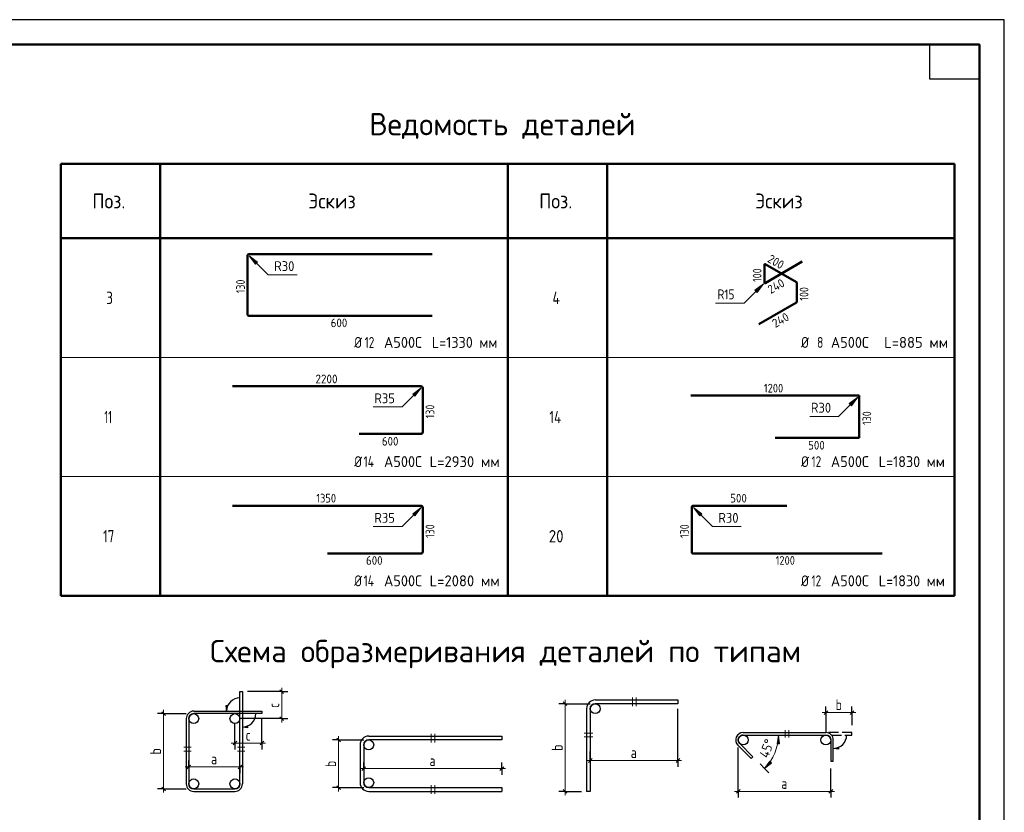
# Model space of a CAD drawing. Header units: millimetres. Extents: x 0 to 42000, y 0 to 29700.
# Tile 3 of 3: x 22170 to 42000, y 13742 to 29700. Entities that reach past the tile are written whole.
import ezdxf

# ---------------------------------------------------------------- set-up
doc = ezdxf.new("R2010")
doc.units = ezdxf.units.MM
doc.linetypes.add('______2', pattern=[270, 200, -70])
doc.layers.add('Standard', color=7, linetype='Continuous', lineweight=25)
doc.layers.add('Размерная линия_ общее', color=7, linetype='Continuous', lineweight=13)
doc.layers.add('ЖБ Стена верхний уровень', color=7, linetype='______2', lineweight=13, true_color=0x656565)
doc.styles.add('ISOCPEUR', font='txt')

msp = doc.modelspace()

# ---------------------------------------------------------------- hatches: boundary and pattern name
at = {"layer": 'Standard', "linetype": 'Continuous', "lineweight": 13, "transparency": 33554687}
for points in [[(26962, 24820), (26792, 24947), (26920, 24777)], [(37020, 24209), (37147, 24379), (36977, 24252)], [(30127, 22118), (30255, 22287), (30085, 22160)], [(38920, 21927), (39047, 22097), (38877, 21970)], [(30127, 19709), (30255, 19879), (30085, 19752)], [(35908, 19752), (35738, 19879), (35865, 19709)]]:
    msp.add_hatch(color=7, dxfattribs=at).paths.add_polyline_path(points)
at = {"layer": 'Standard', "linetype": 'Continuous', "lineweight": -3, "transparency": 33554687}
msp.add_hatch(color=7, dxfattribs=at).paths.add_polyline_path([(26321, 15883), (26336, 15778), (26351, 15883)])
for points in [[(26760, 15444), (26655, 15459), (26760, 15474)], [(38661, 15014), (38556, 15029), (38661, 15044)]]:
    msp.add_hatch(color=7, dxfattribs=at).paths.add_polyline_path(points, flags=16)

# ---------------------------------------------------------------- linework, layer by layer
at = {"layer": 'Standard', "color": 7, "linetype": 'Continuous', "lineweight": 35, "transparency": 33554687}
for p, q in [((41500, 27600), (41500, 20500)), ((41500, 27200), (41500, 20100))]:
    msp.add_line(p, q, dxfattribs=at)
at = {"layer": 'Standard', "color": 7, "linetype": 'Continuous', "lineweight": 50, "transparency": 33554687}
for p, q in [((41500, 27100), (41500, 23200)), ((23000, 26800), (32000, 26800)), ((23000, 18100), (23000, 26800)), ((25000, 18100), (25000, 26800)), ((32000, 26800), (41000, 26800)), ((32000, 18100), (32000, 26800)), ((34000, 18100), (34000, 26800)), ((41000, 18100), (41000, 26800)), ((41000, 25300), (23000, 25300)), ((23000, 18100), (41000, 18100))]:
    msp.add_line(p, q, dxfattribs=at)
at = {"layer": 'Standard', "color": 7, "linetype": 'Continuous', "lineweight": 13, "transparency": 33554687}
for p, q in [((26792, 24947), (26792, 24947)), ((26792, 24947), (26792, 24947)), ((26792, 24947), (26792, 24947)), ((26792, 24947), (26920, 24777)), ((26962, 24820), (26792, 24947)), ((26920, 24777), (26962, 24820)), ((26941, 24799), (26951, 24788)), ((37147, 24379), (36977, 24252)), ((36977, 24252), (37020, 24209)), ((36998, 24231), (36988, 24220)), ((37020, 24209), (37147, 24379)), ((37147, 24379), (37147, 24379)), ((37147, 24379), (37147, 24379)), ((37147, 24379), (37147, 24379)), ((23000, 22900), (41000, 22900)), ((30255, 22287), (30085, 22160)), ((30127, 22118), (30255, 22287)), ((30255, 22287), (30255, 22287)), ((30255, 22287), (30255, 22287)), ((30255, 22287), (30255, 22287)), ((30085, 22160), (30127, 22118)), ((30106, 22139), (30095, 22128)), ((39047, 22097), (38877, 21970)), ((38920, 21927), (39047, 22097)), ((39047, 22097), (39047, 22097)), ((39047, 22097), (39047, 22097)), ((39047, 22097), (39047, 22097)), ((38877, 21970), (38920, 21927)), ((38898, 21948), (38888, 21938)), ((23000, 20500), (41000, 20500)), ((30255, 19879), (30085, 19752)), ((30127, 19709), (30255, 19879)), ((30255, 19879), (30255, 19879)), ((30255, 19879), (30255, 19879)), ((30255, 19879), (30255, 19879)), ((35738, 19879), (35738, 19879)), ((35738, 19879), (35738, 19879)), ((35738, 19879), (35738, 19879)), ((35738, 19879), (35865, 19709)), ((35908, 19752), (35738, 19879)), ((30085, 19752), (30127, 19709)), ((30106, 19731), (30095, 19720)), ((35865, 19709), (35908, 19752)), ((35886, 19731), (35897, 19720)), ((33154, 15928), (33154, 16003)), ((34513, 16053), (34513, 15878)), ((34588, 15878), (34588, 16053)), ((25068, 15728), (25068, 15803)), ((38406, 15748), (38331, 15748)), ((38406, 15748), (38932, 15748)), ((38932, 15748), (39007, 15748)), ((28592, 15200), (28592, 15275)), ((30458, 15325), (30458, 15150)), ((30533, 15150), (30533, 15325)), ((33536, 15334), (33711, 15334)), ((37449, 15298), (37324, 15298)), ((37449, 15298), (37424, 15123)), ((37474, 15123), (37449, 15298)), ((37449, 15298), (37449, 15111)), ((37449, 15298), (37449, 15298)), ((37449, 15298), (37574, 15298)), ((37587, 15248), (37587, 15398)), ((37662, 15398), (37662, 15248)), ((33711, 15259), (33536, 15259)), ((37424, 15123), (37474, 15123)), ((25475, 15050), (25625, 15050)), ((25625, 14975), (25475, 14975)), ((26705, 15050), (26555, 15050)), ((26555, 14975), (26705, 14975)), ((33661, 14785), (33586, 14785)), ((33661, 14785), (35425, 14785)), ((35425, 14785), (35500, 14785)), ((37171, 14627), (37083, 14716)), ((37171, 14627), (37277, 14769)), ((37171, 14627), (37304, 14760)), ((37312, 14733), (37171, 14627)), ((37277, 14769), (37312, 14733)), ((25575, 14657), (25500, 14657)), ((25575, 14657), (26605, 14657)), ((26605, 14657), (26680, 14657)), ((29099, 14621), (29024, 14621)), ((29099, 14621), (31880, 14621)), ((31880, 14621), (31955, 14621)), ((37171, 14627), (37171, 14627)), ((37171, 14627), (37259, 14539)), ((30458, 14289), (30458, 14114)), ((30533, 14114), (30533, 14289)), ((25068, 14214), (25068, 14139)), ((28592, 14239), (28592, 14164)), ((33154, 14164), (33154, 14089)), ((36641, 14164), (36566, 14164)), ((36641, 14164), (38506, 14164)), ((38506, 14164), (38581, 14164))]:
    msp.add_line(p, q, dxfattribs=at)
at = {"layer": 'Standard', "color": 251, "linetype": 'Continuous', "lineweight": -3, "true_color": 0x656565, "transparency": 33554687}
for p, q in [((26351, 15883), (26321, 15883)), ((26321, 15883), (26336, 15778)), ((26336, 15883), (26336, 15890)), ((26336, 15778), (26351, 15883)), ((26336, 15778), (26336, 15778)), ((26336, 15778), (26336, 15778)), ((26336, 15778), (26336, 15778)), ((26655, 15459), (26760, 15474)), ((26760, 15474), (26760, 15444)), ((26655, 15459), (26655, 15459)), ((26655, 15459), (26655, 15459)), ((26655, 15459), (26655, 15459)), ((26760, 15444), (26655, 15459)), ((26760, 15459), (26767, 15459)), ((38556, 15029), (38661, 15044)), ((38556, 15029), (38556, 15029)), ((38556, 15029), (38556, 15029)), ((38556, 15029), (38556, 15029)), ((38661, 15014), (38556, 15029)), ((38661, 15044), (38661, 15014)), ((38661, 15029), (38669, 15029))]:
    msp.add_line(p, q, dxfattribs=at)
at = {"layer": 'Standard', "color": 253, "linetype": 'Continuous', "lineweight": -3, "true_color": 0xa0a0a0, "transparency": 33554687}
for p, q in [((33154, 15928), (33029, 15928)), ((33154, 15928), (33279, 15928)), ((33154, 15928), (33661, 15928)), ((38406, 15748), (38406, 15873)), ((38932, 15748), (38932, 15873)), ((25068, 15728), (24943, 15728)), ((25068, 15728), (25193, 15728)), ((25068, 15728), (25525, 15728)), ((35425, 14785), (35425, 15828)), ((38406, 15748), (38406, 15623)), ((38406, 15748), (38406, 15348)), ((38932, 15748), (38932, 15623)), ((38932, 15748), (38932, 15498)), ((28592, 15200), (28467, 15200)), ((28592, 15200), (28717, 15200)), ((33661, 14785), (33661, 14969)), ((33661, 14785), (33661, 14910)), ((35425, 14785), (35425, 14910)), ((36641, 14164), (36641, 15048)), ((25575, 14657), (25575, 14782)), ((26605, 14657), (26605, 14782)), ((29099, 14621), (29099, 14746)), ((31880, 14621), (31880, 14746)), ((33661, 14785), (33661, 14660)), ((35425, 14785), (35425, 14660)), ((25575, 14657), (25575, 14532)), ((25575, 14657), (25575, 14657)), ((26605, 14657), (26605, 14532)), ((26605, 14657), (26605, 14657)), ((29099, 14621), (29099, 14496)), ((31880, 14621), (31880, 14496)), ((38506, 14164), (38506, 14622)), ((36641, 14164), (36641, 14289)), ((38506, 14164), (38506, 14289)), ((25068, 14214), (24943, 14214)), ((25068, 14214), (25193, 14214)), ((25068, 14214), (25525, 14214)), ((28592, 14239), (28467, 14239)), ((28592, 14239), (28717, 14239)), ((28592, 14239), (29099, 14239)), ((33154, 14164), (33029, 14164)), ((33154, 14164), (33279, 14164)), ((33154, 14164), (33486, 14164)), ((36641, 14164), (36641, 14039)), ((38506, 14164), (38506, 14039))]:
    msp.add_line(p, q, dxfattribs=at)
at = {"layer": 'Standard', "color": 7, "linetype": 'Continuous', "lineweight": 25, "transparency": 33554687}
for p, q in [((33117, 15965), (33192, 15890)), ((25030, 15765), (25105, 15690)), ((33586, 15828), (33586, 14164)), ((33661, 15828), (33661, 14164)), ((38369, 15711), (38444, 15786)), ((38895, 15711), (38970, 15786)), ((25525, 15628), (25525, 14314)), ((25575, 15628), (25575, 14314)), ((36741, 15348), (38406, 15348)), ((36741, 15298), (38406, 15298)), ((28555, 15237), (28630, 15162)), ((29024, 15100), (29024, 14339)), ((29099, 15100), (29099, 14339)), ((25537, 14619), (25612, 14694)), ((26567, 14619), (26642, 14694)), ((33624, 14747), (33699, 14822)), ((35388, 14747), (35463, 14822)), ((29062, 14583), (29137, 14658)), ((31843, 14583), (31918, 14658)), ((25030, 14251), (25105, 14176)), ((25675, 14214), (26505, 14214)), ((25675, 14164), (26505, 14164)), ((28555, 14276), (28630, 14201)), ((29199, 14239), (31880, 14239)), ((29199, 14164), (31880, 14164)), ((31880, 14239), (31880, 14164)), ((33117, 14201), (33192, 14126)), ((33661, 14164), (33586, 14164)), ((36604, 14126), (36679, 14201)), ((38469, 14126), (38544, 14201))]:
    msp.add_line(p, q, dxfattribs=at)
at = {"layer": 'Standard', "color": 7, "linetype": '______2', "lineweight": 25, "transparency": 33554687}
for p, q in [((38932, 15348), (38406, 15348)), ((38518, 15298), (38932, 15298)), ((38932, 15298), (38932, 15348))]:
    msp.add_line(p, q, dxfattribs=at)
at = {"layer": 'Standard', "color": 7, "linetype": 'Continuous', "lineweight": 25, "transparency": 33554687}
for points in [[(0, 0), (42000, 0), (42000, 29700), (0, 29700), (0, 0)], [(41500, 29200), (41500, 28500), (40500, 28500), (40500, 29200), (41500, 29200)]]:
    msp.add_lwpolyline(points, close=True, dxfattribs=at)
at = {"layer": 'Standard', "color": 7, "linetype": 'Continuous', "lineweight": 50, "transparency": 33554687}
msp.add_lwpolyline([(2000, 29200), (41500, 29200), (41500, 500), (2000, 500), (2000, 29200)], close=True, dxfattribs=at)
at = {"layer": 'Standard', "color": 7, "linetype": 'Continuous', "lineweight": 13, "transparency": 33554687}
for points in [[(41500, 29200), (2000, 29200), (2000, 500), (41500, 500), (41500, 29200)], [(27758, 24564), (27175, 24564), (26792, 24947)], [(36181, 23996), (36764, 23996), (37147, 24379)], [(29289, 21904), (29872, 21904), (30255, 22287)], [(38081, 21714), (38664, 21714), (39047, 22097)], [(29289, 19496), (29872, 19496), (30255, 19879)], [(36703, 19496), (36121, 19496), (35738, 19879)], [(33154, 15928), (33154, 14936), (33154, 14936), (33154, 14164)], [(25068, 15728), (25068, 14829), (25068, 14829), (25068, 14214)], [(28592, 15200), (28592, 14588), (28592, 14588), (28592, 14239)]]:
    msp.add_lwpolyline(points, dxfattribs=at)
at = {"layer": 'Standard', "color": 7, "linetype": 'Continuous', "lineweight": 25, "transparency": 33554687}
for points in [[(26605, 14314), (26605, 16171), (26655, 16171), (26655, 14314)], [(33761, 16003), (35425, 16003), (35425, 15928), (33761, 15928)], [(25675, 15778), (27048, 15778), (27048, 15728), (25675, 15728)], [(29199, 15275), (31880, 15275), (31880, 15200), (29199, 15200)], [(36635, 15092), (36903, 14825), (36938, 14860), (36671, 15128)], [(38506, 15198), (38506, 14772), (38556, 14772), (38556, 15198)]]:
    msp.add_lwpolyline(points, dxfattribs=at)
at = {"layer": 'Standard', "color": 253, "linetype": 'Continuous', "lineweight": -3, "true_color": 0xa0a0a0, "transparency": 33554687}
msp.add_lwpolyline([(28592, 15200), (29089, 15200), (29089, 15200), (29099, 15200)], dxfattribs=at)
at = {"layer": 'Standard', "color": 9, "linetype": 'Continuous', "lineweight": -3, "true_color": 0xc7c7c7, "transparency": 33554687}
for centre in [(33761, 15828), (25675, 15628), (26505, 15628), (36741, 15198), (38406, 15198), (29199, 15100), (25675, 14314), (26505, 14314), (29199, 14339)]:
    msp.add_circle(centre, 100, dxfattribs=at)
at = {"layer": 'Standard', "color": 251, "linetype": 'Continuous', "lineweight": -3, "true_color": 0x656565, "transparency": 33554687}
for centre, start, end in [((26605, 15778), 90, 180), ((26655, 15728), 270, 0), ((38556, 15298), 270, 0)]:
    msp.add_arc(centre, 269, start, end, dxfattribs=at)
at = {"layer": 'Standard', "color": 7, "linetype": 'Continuous', "lineweight": 25, "transparency": 33554687}
for centre, radius, start, end in [((33761, 15828), 175, 90, 180), ((33761, 15828), 100, 90, 180), ((25675, 15628), 150, 90, 180), ((25675, 15628), 100, 90, 180), ((29199, 15100), 175, 90, 180), ((36741, 15198), 150, 90, 225), ((36741, 15198), 100, 90, 225), ((38406, 15198), 150, 0, 90), ((38406, 15198), 100, 0, 90), ((29199, 15100), 100, 90, 180), ((25675, 14314), 150, 180, 270), ((25675, 14314), 100, 180, 270), ((26505, 14314), 100, 270, 0), ((26505, 14314), 150, 270, 0), ((29199, 14339), 175, 180, 270), ((29199, 14339), 100, 180, 270)]:
    msp.add_arc(centre, radius, start, end, dxfattribs=at)
at = {"layer": 'Standard', "color": 7, "linetype": 'Continuous', "lineweight": 13, "transparency": 33554687}
msp.add_arc((36500, 15298), 949, 315, 0, dxfattribs=at)
at = {"layer": 'ЖБ Стена верхний уровень', "color": 7, "linetype": 'Continuous', "lineweight": 50, "transparency": 33554687}
for p, q in [((26761, 23761), (26761, 24958)), ((26782, 24978), (30475, 24978)), ((37184, 24397), (37932, 24829)), ((37167, 24768), (37167, 24407)), ((37816, 24413), (37184, 24778)), ((37821, 24017), (37821, 24403)), ((37057, 23569), (37816, 24007)), ((30475, 23740), (26782, 23740)), ((26456, 22319), (30260, 22319)), ((30286, 22293), (30286, 21387)), ((35690, 22131), (39061, 22131)), ((39080, 22111), (39080, 21303)), ((30260, 21361), (29009, 21361)), ((39061, 21283), (37385, 21283)), ((26456, 19910), (30261, 19910)), ((30286, 19886), (30286, 18977)), ((35707, 18975), (35707, 19888)), ((35729, 19910), (37622, 19910)), ((30261, 18953), (28371, 18953)), ((39537, 18953), (35729, 18953))]:
    msp.add_line(p, q, dxfattribs=at)
for centre, radius, start, end in [((26782, 24958), 20.5, 90, 180), ((37178, 24768), 10.9, 60, 180), ((37178, 24407), 10.9, 180, 300), ((37810, 24403), 10.9, 0, 60), ((37810, 24017), 10.9, 300, 0), ((26782, 23761), 20.5, 180, 270), ((30260, 22293), 25.7, 0, 90), ((39061, 22111), 19.5, 0, 90), ((30260, 21387), 25.7, 270, 0), ((39061, 21303), 19.5, 270, 0), ((30261, 19886), 24.7, 0, 90), ((35729, 19888), 22, 90, 180), ((30261, 18977), 24.7, 270, 0), ((35729, 18975), 22, 180, 270)]:
    msp.add_arc(centre, radius, start, end, dxfattribs=at)
at = {"layer": 'Размерная линия_ общее', "color": 253, "linetype": 'Continuous', "lineweight": -3, "true_color": 0xa0a0a0, "transparency": 33554687}
for p, q in [((27448, 16171), (26755, 16171)), ((27448, 16171), (27323, 16171)), ((27448, 16171), (27573, 16171)), ((26505, 15134), (26505, 15528)), ((27448, 15628), (26605, 15628)), ((27448, 15628), (27323, 15628)), ((27448, 15628), (27573, 15628)), ((26505, 15134), (26505, 15259)), ((26505, 15134), (26505, 15009)), ((27048, 15134), (27048, 15259)), ((27048, 15134), (27048, 15009))]:
    msp.add_line(p, q, dxfattribs=at)
at = {"layer": 'Размерная линия_ общее', "color": 7, "linetype": 'Continuous', "lineweight": 25, "transparency": 33554687}
for p, q in [((27485, 16133), (27410, 16208)), ((27485, 15590), (27410, 15665)), ((26467, 15097), (26542, 15172)), ((27010, 15097), (27085, 15172))]:
    msp.add_line(p, q, dxfattribs=at)
at = {"layer": 'Размерная линия_ общее', "color": 7, "linetype": 'Continuous', "lineweight": 13, "transparency": 33554687}
for p, q in [((27448, 16171), (27448, 16246)), ((27448, 15628), (27448, 15553)), ((26505, 15134), (26430, 15134)), ((26505, 15134), (27048, 15134)), ((27048, 15134), (27123, 15134))]:
    msp.add_line(p, q, dxfattribs=at)
msp.add_lwpolyline([(27448, 15628), (27448, 15772), (27448, 15772), (27448, 16171)], dxfattribs=at)
at = {"layer": 'Размерная линия_ общее', "color": 253, "linetype": 'Continuous', "lineweight": -3, "true_color": 0xa0a0a0, "transparency": 33554687}
msp.add_lwpolyline([(27048, 15134), (27048, 15492), (27048, 15492), (27048, 15628)], dxfattribs=at)

# ---------------------------------------------------------------- texts
at = {"layer": 'Standard', "color": 7, "linetype": 'Continuous', "lineweight": 50, "transparency": 33554687, "char_height": 450, "attachment_point": 7, "style": 'ISOCPEUR'}
for s, insert, width in [('\\W0.98;Ведомость деталей', (29210, 27300), 5798.3), ('\\W0.99;Схема образмеривания деталей по типам', (26004, 16640), 12208.72)]:
    msp.add_mtext(s, dxfattribs=dict(at, insert=insert, width=width))
at = {"layer": 'Standard', "color": 7, "linetype": 'Continuous', "lineweight": 25, "transparency": 33554687, "attachment_point": 7, "style": 'ISOCPEUR'}
for s, insert, char_height, width in [('\\W0.92;Поз.', (23633, 25900), 300, 872.99), ('\\W0.94;Эскиз', (27982, 25900), 300, 1176.12), ('\\W0.92;Поз.', (32633, 25900), 300, 872.99), ('\\W0.94;Эскиз', (36982, 25900), 300, 1176.12), ('\\W0.78;3', (23912, 23975), 250, 272.01), ('\\W0.80;4', (32900, 23975), 250, 299.85), ('\\W0.83;Ø', (28907, 23092), 220, 311.67), ('\\W0.75;12', (29117, 23092), 220, 346.33), ('\\W0.95;А500С', (29507, 23092), 220, 917.75), ('\\W0.94;L=1330 мм', (30470, 23092), 220, 1466.54), ('\\W0.83;Ø', (37907, 23092), 220, 311.67), ('\\W0.78;8', (38227, 23092), 220, 239.37), ('\\W0.95;А500С', (38507, 23092), 220, 917.75), ('\\W0.97;L=885 мм', (39580, 23092), 220, 1359.47), ('\\W0.62;11', (23875, 21575), 250, 328.12), ('\\W0.76;14', (32838, 21575), 250, 420.47), ('\\W0.83;Ø', (28907, 20692), 220, 311.67), ('\\W0.76;14', (29095, 20692), 220, 370.02), ('\\W0.95;А500С', (29507, 20692), 220, 917.75), ('\\W0.97;L=2930 мм', (30426, 20692), 220, 1513.74), ('\\W0.83;Ø', (37907, 20692), 220, 311.67), ('\\W0.75;12', (38117, 20692), 220, 346.34), ('\\W0.95;А500С', (38507, 20692), 220, 917.75), ('\\W0.94;L=1830 мм', (39470, 20692), 220, 1466.54), ('\\W0.75;17', (23850, 19175), 250, 393.57), ('\\W0.87;20', (32825, 19175), 250, 459.02), ('\\W0.83;Ø', (28907, 18292), 220, 311.67), ('\\W0.76;14', (29095, 18292), 220, 370.02), ('\\W0.95;А500С', (29507, 18292), 220, 917.75), ('\\W0.97;L=2080 мм', (30426, 18292), 220, 1513.74), ('\\W0.83;Ø', (37907, 18292), 220, 311.67), ('\\W0.75;12', (38117, 18292), 220, 346.34), ('\\W0.95;А500С', (38507, 18292), 220, 917.75), ('\\W0.94;L=1830 мм', (39470, 18292), 220, 1466.54), ('\\W0.78;b', (38603, 15798), 220, 239.36), ('\\W0.78;a', (26024, 14707), 220, 239.36), ('\\W0.78;a', (34477, 14835), 220, 239.37), ('\\W0.78;a', (30424, 14671), 220, 239.37), ('\\W0.78;a', (37508, 14214), 220, 239.36)]:
    msp.add_mtext(s, dxfattribs=dict(at, insert=insert, char_height=char_height, width=width))
at = {"layer": 'Standard', "color": 7, "linetype": 'Continuous', "lineweight": 18, "transparency": 33554687, "char_height": 200, "attachment_point": 7, "style": 'ISOCPEUR'}
for s, insert, width in [('\\W0.92;R30', (27295, 24638), 531.32), ('\\W0.83;R15', (36224, 24070), 483.11), ('\\W0.92;R35', (29312, 21978), 531.31), ('\\W0.92;R30', (38104, 21788), 531.31), ('\\W0.92;R35', (29312, 19570), 531.31), ('\\W0.92;R30', (36240, 19570), 531.32)]:
    msp.add_mtext(s, dxfattribs=dict(at, insert=insert, width=width))
at = {"layer": 'Standard', "color": 7, "linetype": 'Continuous', "lineweight": 25, "transparency": 33554687, "char_height": 220, "attachment_point": 7, "rotation": 90, "style": 'ISOCPEUR'}
for insert, width in [((33104, 14980), 239.37), ((25018, 14905), 239.36), ((28542, 14653), 239.36)]:
    msp.add_mtext('\\W0.78;b', dxfattribs=dict(at, insert=insert, width=width))
at = {"layer": 'Standard', "color": 7, "linetype": 'Continuous', "lineweight": 18, "transparency": 33554687, "insert": (37246, 14819), "char_height": 200, "width": 511.11, "attachment_point": 7, "rotation": 70.1429, "style": 'ISOCPEUR'}
msp.add_mtext('\\W0.91;45%%d', dxfattribs=at)
at = {"layer": 'ЖБ Стена верхний уровень', "color": 7, "linetype": 'Continuous', "lineweight": 18, "transparency": 33554687, "char_height": 175, "attachment_point": 7, "style": 'ISOCPEUR'}
for s, insert, width, rotation in [('\\W0.91;200', (37215, 24832), 447.04, 330), ('\\W0.83;100', (37109, 24421), 404.55, 90), ('\\W0.83;130', (26705, 24193), 404.55, 90), ('\\W0.92;240', (37299, 24174), 464.89, 30), ('\\W0.83;100', (38055, 24044), 404.55, 90), ('\\W0.92;240', (37389, 23491), 464.89, 30), ('\\W0.83;130', (30521, 21674), 404.54, 90), ('\\W0.83;130', (39319, 21541), 404.55, 90), ('\\W0.83;130', (30521, 19265), 404.55, 90), ('\\W0.83;130', (35646, 19265), 404.55, 90)]:
    msp.add_mtext(s, dxfattribs=dict(at, insert=insert, width=width, rotation=rotation))
for s, insert, width in [('\\W0.91;600', (28434, 23509), 447.03), ('\\W0.93;2200', (28126, 22379), 571.22), ('\\W0.87;1200', (37158, 22194), 530.48), ('\\W0.91;600', (29464, 21125), 447.04), ('\\W0.91;500', (38049, 21045), 447.03), ('\\W0.87;1350', (28143, 19979), 530.48), ('\\W0.91;500', (36480, 19979), 447.04), ('\\W0.91;600', (29145, 18725), 447.03), ('\\W0.87;1200', (37394, 18725), 530.49)]:
    msp.add_mtext(s, dxfattribs=dict(at, insert=insert, width=width))
at = {"layer": 'Размерная линия_ общее', "color": 7, "linetype": 'Continuous', "lineweight": 25, "transparency": 33554687, "insert": (27398, 15844), "char_height": 220, "width": 214.57, "attachment_point": 7, "rotation": 90, "style": 'ISOCPEUR'}
msp.add_mtext('\\W0.75;c', dxfattribs=at)
at = {"layer": 'Размерная линия_ общее', "color": 7, "linetype": 'Continuous', "lineweight": 25, "transparency": 33554687, "insert": (26721, 15184), "char_height": 220, "width": 214.56, "attachment_point": 7, "style": 'ISOCPEUR'}
msp.add_mtext('\\W0.75;c', dxfattribs=at)

doc.saveas('drawing.dxf')
